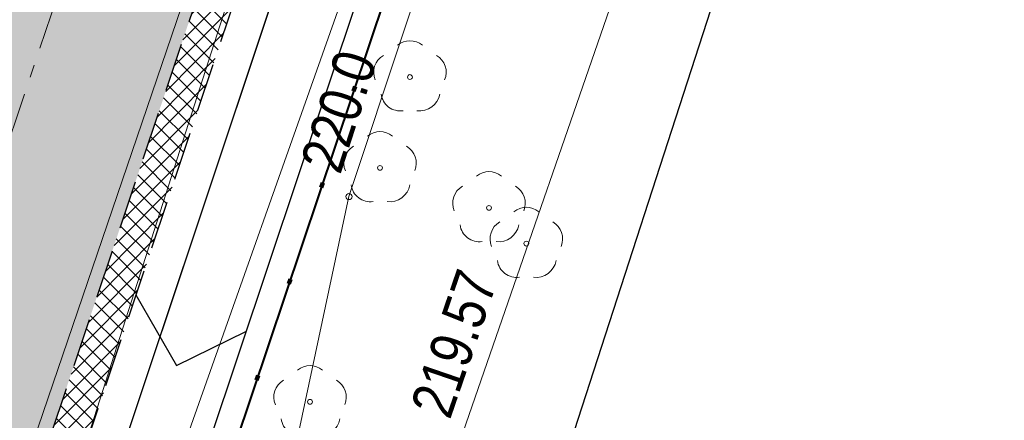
# Model space of a CAD drawing. Header units: metres. Extents: x 6599773 to 13199707, y 5688499 to 11377233.
# Tile 171 of 256: x 6599970 to 6599990, y 5688910 to 5688918. Entities that reach past the tile are written whole.
import ezdxf
from ezdxf.enums import TextEntityAlignment as Align

# ---------------------------------------------------------------- set-up
doc = ezdxf.new("R2010")
doc.units = ezdxf.units.M
doc.header["$MEASUREMENT"] = 0
for name, pattern in [('1', [0]), ('2_OTKJ', [2, 1.5, -0.5]), ('3_EGJE', [2.5, 1.5, -0.3700000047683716, 0.2600001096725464, -0.369999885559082]), ('9', [1, 0, -1]), ('BTO', [0]), ('BUG', [1.5, 1, -0.5]), ('GUK', [2, 1.5, -0.5]), ('UPT', [0]), ('UPW', [0])]:
    doc.linetypes.add(name, pattern=pattern)
doc.layers.get('0').update_dxf_attribs({"linetype": 'CONTINUOUS', "lineweight": 5})
for name, color, linetype, lineweight in [('_kolor chodnik', 50, '1', 0), ('_kolor zjazdy kostka', 7, '1', 0), ('_kolor ścieżka', 10, '1', 0), ('_krawedz jezdni i pobocza', 7, 'BUG', 30), ('_linie rozgran', 100, '9', 90), ('_os', 7, '3_EGJE', 13), ('_row', 150, 'CONTINUOUS', 30), ('AS__Nowe_granice', 140, 'CONTINUOUS', 30), ('Kontury', 90, 'GUK', 5), ('OTK_L_0', 7, '2_OTKJ', 5), ('OTK_L_5', 7, 'CONTINUOUS', 5), ('OTZ_T_0', 7, 'CONTINUOUS', 13), ('UTTOC_T_2', 30, 'CONTINUOUS', 9), ('UTTPOM_L_0', 30, 'UPT', 9), ('UWWOC_T_0', 5, 'CONTINUOUS', 9), ('UWWPM_L_0', 5, 'UPW', 9)]:
    doc.layers.add(name, color=color, linetype=linetype, lineweight=lineweight)
for name, color, linetype, lineweight, true_color in [('_kolor jezdnia', 7, '1', 0, 0x00dbdb), ('_kolor pobocze', 7, '1', 0, 0xff66ff), ('_podział mój', 7, 'BTO', 40, 0xdb70ff)]:
    doc.layers.add(name, color=color, linetype=linetype, lineweight=lineweight, true_color=true_color)
doc.styles.add('STYL_ARIAL', font='ARIALN.TTF', dxfattribs={"width": 0.75, "oblique": 0.1})
pattern_1 = [(45, (0, 0), (-0.1767766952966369, 0.1767766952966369), []), (135, (0, 0), (-0.1767766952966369, -0.1767766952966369), [])]

# ---------------------------------------------------------------- blocks, each defined once
blk = doc.blocks.new('922')
at = {"layer": 'OTZ_T_0', "color": 0}
blk.add_circle((0, 0), 0.05, dxfattribs=at)
for centre, radius, start, end in [((0, 0.35), 0.4, 50.114, 129.886), ((-0.35, 0.1), 0.4, 119.84816, 203.51949), ((0.35, 0.1), 0.4, 336.88451, 60.15184), ((-0.2, -0.3), 0.4, 187.477, 278.47884), ((0.2, -0.275), 0.425, 262.6459300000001, 349.62892)]:
    blk.add_arc(centre, radius, start, end, dxfattribs=at)
blk = doc.blocks.new('UGT')
at = {"linetype": 'Continuous'}
blk.add_circle((0, 0), 0.0625, dxfattribs=at)

msp = doc.modelspace()

# ---------------------------------------------------------------- hatches: boundary and pattern name
at = {"layer": '_kolor chodnik'}
h = msp.add_hatch(dxfattribs=at)
h.set_pattern_fill('ANSI37', color=256, scale=2)
h.set_pattern_definition(pattern_1)
h.paths.add_polyline_path([(6599849.938171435, 5688542.085872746), (6599852.232147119, 5688548.938742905), (6599853.573135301, 5688548.489851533), (6599853.827082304, 5688549.248475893), (6599851.793849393, 5688549.929093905), (6599849.895278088, 5688548.982823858), (6599847.823506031, 5688542.793750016)])
edge = h.paths.add_edge_path()
edge.add_line((6600018.106075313, 5689087.454911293), (6600022.42781917, 5689091.229234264))
edge.add_line((6600022.42781917, 5689091.229234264), (6600020.233254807, 5689093.742094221))
edge.add_line((6600020.233254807, 5689093.742094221), (6600017.159471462, 5689091.057656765))
edge.add_arc((6600023.275194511, 5689085.3851404), 8.341433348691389, 137.1531559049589, 148.8016577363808)
edge.add_line((6600016.140105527, 5689089.706021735), (6600018.106075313, 5689087.454911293))
h.paths.add_polyline_path([(6600038.501784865, 5689187.592294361), (6600037.906968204, 5689187.700586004), (6600037.63829624, 5689186.224843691), (6600038.240083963, 5689186.115282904)])
h.paths.add_polyline_path([(6600069.098302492, 5689360.276020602), (6600068.321239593, 5689360.413462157), (6600068.064048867, 5689358.936495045), (6600068.836639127, 5689358.799546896)])
h.paths.add_polyline_path([(6600082.393785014, 5689362.950258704), (6600082.941124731, 5689366.103121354), (6600081.481377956, 5689366.361351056), (6600080.923159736, 5689363.210828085)])
h.paths.add_polyline_path([(6600074.022236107, 5689388.065861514), (6600072.983907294, 5689388.249860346), (6600072.723374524, 5689386.77253894), (6600073.760538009, 5689386.588865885)])
h.paths.add_polyline_path([(6600105.613104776, 5689486.405659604), (6600106.749499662, 5689489.711933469), (6600105.298891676, 5689490.233346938), (6600104.143487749, 5689486.917306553)], flags=17)
h.paths.add_polyline_path([(6600132.519778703, 5689678.737346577), (6600131.761827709, 5689678.896110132), (6600131.444670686, 5689677.429261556), (6600132.212256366, 5689677.269208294)])
h.paths.add_polyline_path([(6600156.649397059, 5689798.7449027), (6600156.48800471, 5689797.958860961), (6600157.450195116, 5689797.757316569), (6600157.615023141, 5689798.542205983)])
h.paths.add_polyline_path([(6600189.055358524, 5689948.643107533), (6600187.902868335, 5689948.884512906), (6600187.600024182, 5689947.417400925), (6600188.748131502, 5689947.176379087)])
edge = h.paths.add_edge_path()
edge.add_line((6600204.459383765, 5690032.969035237), (6600204.153258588, 5690031.227801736))
edge.add_arc((6600202.328347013, 5690027.299936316), 4.331100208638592, 41.85300125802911, 65.08011549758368, ccw=False)
edge.add_arc((6600032.90393149, 5690051.979071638), 174.020003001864, 352.8070218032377, 353.495463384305)
edge.add_arc((6600202.372679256, 5690027.343587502), 5.999999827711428, 55.12102442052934, 69.64815978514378)
edge = h.paths.add_edge_path()
edge.add_line((6600205.046027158, 5690040.265402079), (6600204.972740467, 5690038.483452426))
edge.add_arc((6600203.986269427, 5690044.401803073), 5.999999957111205, 279.4630688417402, 294.9140560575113)
edge.add_line((6600206.513819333, 5690038.960158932), (6600206.607027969, 5690041.030672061))
edge.add_arc((6600203.986269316, 5690044.401803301), 4.270000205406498, 284.3702444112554, 307.86193139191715, ccw=False)
edge = h.paths.add_edge_path()
edge.add_arc((6600203.547470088, 5690044.558759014), 6.446878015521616, 324.4350091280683, 356.2013368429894, ccw=False)
edge.add_arc((6600203.986269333, 5690044.401803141), 6.00000007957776, 323.2169970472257, 357.4193489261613)
h.paths.add_polyline_path([(6600208.910055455, 5690121.713696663), (6600208.146285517, 5690121.748120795), (6600207.125602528, 5690121.794124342), (6600209.971605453, 5690121.665851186)])
edge = h.paths.add_edge_path()
edge.add_line((6600238.769818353, 5690481.648294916), (6600240.338176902, 5690490.873746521))
edge.add_line((6600240.338176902, 5690490.873746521), (6600241.251295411, 5690510.829461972))
edge.add_line((6600241.251295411, 5690510.829461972), (6600239.524022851, 5690510.928942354))
edge.add_line((6600239.524022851, 5690510.928942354), (6600238.633343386, 5690491.167757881))
edge.add_line((6600238.633343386, 5690491.167757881), (6600234.579716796, 5690467.661262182))
edge.add_line((6600234.579716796, 5690467.661262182), (6600234.449796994, 5690464.966873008))
edge.add_arc((6600242.443669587, 5690464.607462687), 8.00194818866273, 177.4256738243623, 268.2543056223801)
edge.add_line((6600242.199903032, 5690456.609228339), (6600242.216657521, 5690457.359274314))
edge.add_line((6600242.216657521, 5690457.359274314), (6600242.305257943, 5690458.836738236))
edge.add_arc((6600242.444504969, 5690464.607952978), 5.772894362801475, 177.0298084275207, 268.6178439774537, ccw=False)
edge.add_line((6600236.679365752, 5690464.907083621), (6600236.951876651, 5690470.95443634))
edge.add_line((6600236.951876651, 5690470.95443634), (6600238.150786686, 5690478.210832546))
edge.add_line((6600238.150786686, 5690478.210832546), (6600238.769818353, 5690481.648294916))
h.paths.add_polyline_path([(6600238.769818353, 5690481.648294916), (6600238.150786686, 5690478.210832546), (6600239.670056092, 5690477.930590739), (6600240.266710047, 5690481.376366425)], flags=17)
edge = h.paths.add_edge_path()
edge.add_line((6600223.366500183, 5690460.339976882), (6600223.276803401, 5690457.948865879))
edge.add_arc((6600221.105749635, 5690465.64864014), 7.999999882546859, 285.7465040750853, 299.8464885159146)
edge.add_line((6600225.08717264, 5690458.709744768), (6600225.240084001, 5690461.623695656))
edge.add_arc((6600221.105749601, 5690465.648640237), 5.769999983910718, 293.06724420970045, 315.7681070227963, ccw=False)
edge = h.paths.add_edge_path()
edge.add_arc((6600220.025145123, 5690444.676291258), 5.77000016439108, 37.996647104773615, 59.94382588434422, ccw=False)
edge.add_line((6600224.572175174, 5690448.22839199), (6600224.817793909, 5690451.081798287))
edge.add_arc((6600220.025145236, 5690444.676291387), 7.999999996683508, 53.19588653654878, 68.15166733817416)
edge.add_line((6600223.00235276, 5690452.101669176), (6600222.91504296, 5690449.670427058))
edge = h.paths.add_edge_path()
edge.add_arc((6600221.105749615, 5690465.648640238), 7.999999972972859, 328.0222308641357, 357.0132597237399)
edge.add_line((6600229.094882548, 5690465.23180147), (6600229.218816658, 5690467.593604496))
edge.add_line((6600229.218816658, 5690467.593604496), (6600228.218919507, 5690467.645774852))
edge.add_line((6600228.218919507, 5690467.645774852), (6600227.891778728, 5690461.411918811))
h.paths.add_polyline_path([(6600200.980142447, 5690012.236744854), (6600202.31727834, 5690011.956662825), (6600202.522293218, 5690012.935421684), (6600201.182321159, 5690013.216097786)])
h.paths.add_polyline_path([(6600196.457878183, 5689983.98337835), (6600195.202332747, 5689984.246370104), (6600194.899091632, 5689982.777335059), (6600196.150355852, 5689982.515240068)])
edge = h.paths.add_edge_path()
edge.add_line((6600112.305909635, 5689517.99101877), (6600112.691041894, 5689519.807934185))
edge.add_line((6600112.691041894, 5689519.807934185), (6600113.245521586, 5689522.423769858))
edge.add_line((6600113.245521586, 5689522.423769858), (6600111.553124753, 5689522.782507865))
edge.add_line((6600111.553124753, 5689522.782507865), (6600107.405864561, 5689503.217226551))
edge.add_line((6600107.405864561, 5689503.217226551), (6600099.494506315, 5689480.361667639))
edge.add_line((6600099.494506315, 5689480.361667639), (6600099.182814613, 5689478.891218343))
edge.add_arc((6600107.008997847, 5689477.232359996), 8.000059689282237, 168.0325629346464, 257.7529108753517)
edge.add_line((6600105.311960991, 5689469.414366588), (6600105.784990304, 5689471.593619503))
edge.add_arc((6600107.008927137, 5689477.232314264), 5.769999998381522, 168.0321375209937, 257.7533362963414, ccw=False)
edge.add_line((6600101.364343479, 5689478.42879883), (6600101.647245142, 5689479.76342708))
edge.add_line((6600101.647245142, 5689479.76342708), (6600104.143487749, 5689486.917306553))
edge.add_line((6600104.143487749, 5689486.917306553), (6600105.298891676, 5689490.233346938))
edge.add_line((6600105.298891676, 5689490.233346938), (6600108.240043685, 5689498.809726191))
edge.add_line((6600108.240043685, 5689498.809726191), (6600112.305909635, 5689517.99101877))
h.paths.add_polyline_path([(6600136.009573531, 5689645.499114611), (6600138.333647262, 5689645.012304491), (6600138.661671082, 5689646.578318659), (6600134.869459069, 5689647.372651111)])
at = {"layer": '_kolor jezdnia'}
h = msp.add_hatch(dxfattribs=at)
h.set_pattern_fill('ANSI37', color=256, scale=2.2)
h.set_pattern_definition([(311.9999999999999, (0, 0), (0.2043648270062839, 0.1840109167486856), []), (41.99999999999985, (0, 0), (-0.1840109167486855, 0.2043648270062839), [])])
edge = h.paths.add_edge_path()
edge.add_line((6599833.066047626, 5688539.933393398), (6599850.649511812, 5688527.983462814))
edge.add_arc((6599857.337592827, 5688536.653968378), 10.95025544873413, 169.5012687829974, 232.3548431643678, ccw=False)
edge.add_arc((6599858.085851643, 5688536.618142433), 11.69295282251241, 162.2507788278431, 169.9967502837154, ccw=False)
edge.add_line((6599846.949484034, 5688540.182754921), (6599847.823506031, 5688542.793750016))
edge.add_line((6599847.823506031, 5688542.793750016), (6599849.895278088, 5688548.982823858))
edge.add_line((6599849.895278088, 5688548.982823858), (6599852.434748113, 5688556.56906746))
edge.add_line((6599852.434748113, 5688556.56906746), (6599928.48625871, 5688783.760284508))
edge.add_line((6599928.48625871, 5688783.760284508), (6599931.025728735, 5688791.34652811))
edge.add_line((6599931.025728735, 5688791.34652811), (6599996.657773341, 5688987.411326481))
edge.add_line((6599996.657773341, 5688987.411326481), (6599999.197243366, 5688994.997570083))
edge.add_line((6599999.197243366, 5688994.997570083), (6600021.930100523, 5689062.908193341))
edge.add_line((6600021.930100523, 5689062.908193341), (6600017.620224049, 5689067.371531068))
edge.add_line((6600017.620224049, 5689067.371531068), (6600016.714558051, 5689064.654078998))
edge.add_line((6600016.714558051, 5689064.654078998), (6600012.423620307, 5689051.835617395))
edge.add_line((6600012.423620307, 5689051.835617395), (6600009.884150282, 5689044.249373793))
edge.add_line((6600009.884150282, 5689044.249373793), (6599977.53516164, 5688947.612159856))
edge.add_line((6599977.53516164, 5688947.612159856), (6599974.995691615, 5688940.025916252))
edge.add_line((6599974.995691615, 5688940.025916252), (6599942.096912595, 5688841.746295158))
edge.add_line((6599942.096912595, 5688841.746295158), (6599939.557442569, 5688834.160051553))
edge.add_line((6599939.557442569, 5688834.160051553), (6599882.679288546, 5688664.246042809))
edge.add_line((6599882.679288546, 5688664.246042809), (6599880.139818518, 5688656.659799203))
edge.add_line((6599880.139818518, 5688656.659799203), (6599852.464543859, 5688573.984527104))
edge.add_line((6599852.464543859, 5688573.984527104), (6599842.470137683, 5688544.127903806))
edge.add_arc((6599835.706422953, 5688546.652910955), 7.219660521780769, 248.54809133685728, 339.52856074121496, ccw=False)
h.paths.add_polyline_path([(6600044.653202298, 5689172.271628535), (6600046.276244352, 5689181.431901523), (6600047.759199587, 5689189.801539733), (6600051.0603021, 5689208.432603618), (6600052.368792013, 5689215.817578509), (6600054.808584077, 5689229.587499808), (6600056.11707399, 5689236.972474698), (6600057.346666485, 5689243.912161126), (6600058.655146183, 5689251.297078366), (6600058.831439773, 5689252.292060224), (6600060.098987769, 5689259.445963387), (6600060.139929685, 5689259.677035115), (6600061.407468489, 5689266.830886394), (6600072.329030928, 5689328.470998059), (6600073.637511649, 5689335.855921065), (6600077.337304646, 5689356.73715072), (6600078.820259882, 5689365.106788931), (6600081.142794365, 5689378.214921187), (6600082.53851694, 5689386.092227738), (6600095.187867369, 5689457.483787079), (6600091.082877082, 5689465.8405575), (6600089.043088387, 5689454.328211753), (6600087.870641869, 5689447.711051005), (6600087.560133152, 5689445.958573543), (6600086.562151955, 5689440.326076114), (6600082.433200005, 5689417.022719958), (6600080.95024477, 5689408.65308175), (6600077.202698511, 5689387.502337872), (6600075.719743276, 5689379.132699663), (6600073.469199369, 5689366.430874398), (6600071.986244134, 5689358.061236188), (6600069.986864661, 5689346.776955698), (6600068.591142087, 5689338.899649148), (6600065.559290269, 5689321.78820693), (6600064.163567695, 5689313.91090038), (6600059.719426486, 5689288.828650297), (6600058.323703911, 5689280.951343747), (6600057.563846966, 5689276.662793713), (6600056.168124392, 5689268.785487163), (6600054.804920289, 5689261.091711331), (6600053.409197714, 5689253.214404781), (6600053.264817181, 5689252.399536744), (6600051.869094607, 5689244.522230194), (6600051.183555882, 5689240.653124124), (6600049.787833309, 5689232.775817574), (6600046.593849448, 5689214.749319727), (6600045.198126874, 5689206.872013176), (6600044.41754409, 5689202.466488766), (6600042.934588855, 5689194.096850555), (6600036.429952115, 5689157.38538759), (6600034.94699688, 5689149.01574938), (6600030.579776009, 5689124.367629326), (6600027.529365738, 5689107.151445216), (6600024.895072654, 5689094.014582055), (6600030.583685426, 5689094.264316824), (6600032.945013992, 5689106.191885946), (6600043.170247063, 5689163.901990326)])
edge = h.paths.add_edge_path()
edge.add_line((6600111.106812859, 5689535.144351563), (6600111.256844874, 5689535.85214863))
edge.add_line((6600111.256844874, 5689535.85214863), (6600112.915748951, 5689543.678261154))
edge.add_line((6600112.915748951, 5689543.678261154), (6600117.304772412, 5689564.384094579))
edge.add_line((6600117.304772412, 5689564.384094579), (6600119.067357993, 5689572.699339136))
edge.add_line((6600119.067357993, 5689572.699339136), (6600120.087667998, 5689577.512794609))
edge.add_line((6600120.087667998, 5689577.512794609), (6600121.64289057, 5689584.849775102))
edge.add_line((6600121.64289057, 5689584.849775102), (6600128.436769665, 5689616.900852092))
edge.add_line((6600128.436769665, 5689616.900852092), (6600129.991992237, 5689624.237832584))
edge.add_line((6600129.991992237, 5689624.237832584), (6600132.660554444, 5689636.827148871))
edge.add_line((6600132.660554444, 5689636.827148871), (6600133.208838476, 5689639.444704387))
edge.add_line((6600133.208838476, 5689639.444704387), (6600134.848957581, 5689647.274775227))
edge.add_line((6600134.848957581, 5689647.274775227), (6600138.97649476, 5689666.979995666))
edge.add_line((6600138.97649476, 5689666.979995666), (6600140.51410642, 5689674.320687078))
edge.add_line((6600140.51410642, 5689674.320687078), (6600145.209128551, 5689696.735129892))
edge.add_line((6600145.209128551, 5689696.735129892), (6600146.746740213, 5689704.075821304))
edge.add_line((6600146.746740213, 5689704.075821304), (6600151.462308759, 5689726.588354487))
edge.add_line((6600151.462308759, 5689726.588354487), (6600152.999920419, 5689733.929045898))
edge.add_line((6600152.999920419, 5689733.929045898), (6600155.244070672, 5689744.642813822))
edge.add_line((6600155.244070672, 5689744.642813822), (6600156.781682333, 5689751.983505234))
edge.add_line((6600156.781682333, 5689751.983505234), (6600161.635515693, 5689775.156126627))
edge.add_line((6600161.635515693, 5689775.156126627), (6600163.378142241, 5689783.475576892))
edge.add_line((6600163.378142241, 5689783.475576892), (6600163.850769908, 5689785.731942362))
edge.add_line((6600163.850769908, 5689785.731942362), (6600167.028500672, 5689800.90270461))
edge.add_line((6600167.028500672, 5689800.90270461), (6600179.490888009, 5689860.399222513))
edge.add_line((6600179.490888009, 5689860.399222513), (6600181.233514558, 5689868.718672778))
edge.add_line((6600181.233514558, 5689868.718672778), (6600181.84713393, 5689871.648144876))
edge.add_line((6600181.84713393, 5689871.648144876), (6600183.38474559, 5689878.988836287))
edge.add_line((6600183.38474559, 5689878.988836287), (6600184.935818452, 5689886.393792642))
edge.add_line((6600184.935818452, 5689886.393792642), (6600186.575937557, 5689894.223863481))
edge.add_line((6600186.575937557, 5689894.223863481), (6600194.051338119, 5689929.912074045))
edge.add_line((6600194.051338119, 5689929.912074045), (6600195.691457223, 5689937.742144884))
edge.add_line((6600195.691457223, 5689937.742144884), (6600202.915799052, 5689972.231779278))
edge.add_line((6600202.915799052, 5689972.231779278), (6600204.555918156, 5689980.061850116))
edge.add_line((6600204.555918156, 5689980.061850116), (6600206.062781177, 5689987.255744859))
edge.add_line((6600206.062781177, 5689987.255744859), (6600207.702900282, 5689995.085815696))
edge.add_line((6600207.702900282, 5689995.085815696), (6600210.232559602, 5690007.162628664))
edge.add_line((6600210.232559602, 5690007.162628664), (6600211.694938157, 5690014.144150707))
edge.add_arc((6600028.177652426, 5690052.584442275), 187.5000004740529, 348.1696294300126, 357.4195276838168)
edge.add_line((6600215.487522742, 5690044.142720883), (6600208.310270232, 5690026.480446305))
edge.add_arc((6600032.903933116, 5690051.97907145), 177.2500013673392, 348.1696294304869, 351.7289130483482, ccw=False)
edge.add_line((6600206.38894146, 5690015.640182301), (6600205.966941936, 5690013.625519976))
edge.add_line((6600205.966941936, 5690013.625519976), (6600204.326822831, 5690005.795449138))
edge.add_line((6600204.326822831, 5690005.795449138), (6600197.076961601, 5689971.183982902))
edge.add_line((6600197.076961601, 5689971.183982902), (6600195.334335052, 5689962.864532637))
edge.add_line((6600195.334335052, 5689962.864532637), (6600193.44722506, 5689953.855305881))
edge.add_line((6600193.44722506, 5689953.855305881), (6600191.909227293, 5689946.512771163))
edge.add_line((6600191.909227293, 5689946.512771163), (6600185.49684423, 5689915.899498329))
edge.add_line((6600185.49684423, 5689915.899498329), (6600183.856521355, 5689908.068454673))
edge.add_line((6600183.856521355, 5689908.068454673), (6600182.066605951, 5689899.523243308))
edge.add_line((6600182.066605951, 5689899.523243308), (6600180.32407057, 5689891.204228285))
edge.add_line((6600180.32407057, 5689891.204228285), (6600174.320344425, 5689862.541919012))
edge.add_line((6600174.320344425, 5689862.541919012), (6600172.577809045, 5689854.222903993))
edge.add_line((6600172.577809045, 5689854.222903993), (6600163.663810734, 5689811.666703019))
edge.add_line((6600163.663810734, 5689811.666703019), (6600162.023782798, 5689803.837067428))
edge.add_line((6600162.023782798, 5689803.837067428), (6600160.924220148, 5689798.587659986))
edge.add_line((6600160.924220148, 5689798.587659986), (6600159.279208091, 5689790.734229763))
edge.add_line((6600159.279208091, 5689790.734229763), (6600157.107250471, 5689780.365115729))
edge.add_line((6600157.107250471, 5689780.365115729), (6600155.462238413, 5689772.511685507))
edge.add_line((6600155.462238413, 5689772.511685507), (6600153.380318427, 5689762.572418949))
edge.add_line((6600153.380318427, 5689762.572418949), (6600151.735124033, 5689754.718118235))
edge.add_line((6600151.735124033, 5689754.718118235), (6600148.586504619, 5689739.686336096))
edge.add_line((6600148.586504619, 5689739.686336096), (6600146.885007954, 5689731.563243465))
edge.add_line((6600146.885007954, 5689731.563243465), (6600141.75088822, 5689707.052510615))
edge.add_line((6600141.75088822, 5689707.052510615), (6600140.110896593, 5689699.223048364))
edge.add_line((6600140.110896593, 5689699.223048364), (6600133.483561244, 5689667.583574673))
edge.add_line((6600133.483561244, 5689667.583574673), (6600131.860394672, 5689659.834436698))
edge.add_line((6600131.860394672, 5689659.834436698), (6600131.740984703, 5689659.26436315))
edge.add_line((6600131.740984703, 5689659.26436315), (6600130.117814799, 5689651.515209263))
edge.add_line((6600130.117814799, 5689651.515209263), (6600127.278733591, 5689637.961189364))
edge.add_line((6600127.278733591, 5689637.961189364), (6600126.924568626, 5689636.290366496))
edge.add_line((6600126.924568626, 5689636.290366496), (6600125.166244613, 5689627.995226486))
edge.add_line((6600125.166244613, 5689627.995226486), (6600118.009503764, 5689594.232298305))
edge.add_line((6600118.009503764, 5689594.232298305), (6600116.251179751, 5689585.937158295))
edge.add_line((6600116.251179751, 5689585.937158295), (6600113.665314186, 5689573.737975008))
edge.add_line((6600113.665314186, 5689573.737975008), (6600111.898534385, 5689565.402943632))
edge.add_line((6600111.898534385, 5689565.402943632), (6600104.889982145, 5689532.33911599))
edge.add_line((6600104.889982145, 5689532.33911599), (6600103.226635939, 5689524.492047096))
edge.add_line((6600103.226635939, 5689524.492047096), (6600096.623876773, 5689493.342605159))
edge.add_line((6600096.623876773, 5689493.342605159), (6600094.968986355, 5689485.53542763))
edge.add_line((6600094.968986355, 5689485.53542763), (6600094.300101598, 5689482.379870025))
edge.add_line((6600094.300101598, 5689482.379870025), (6600099.182814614, 5689478.891218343))
edge.add_line((6600099.182814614, 5689478.891218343), (6600099.494506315, 5689480.361667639))
edge.add_line((6600099.494506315, 5689480.361667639), (6600111.106812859, 5689535.144351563))
edge = h.paths.add_edge_path()
edge.add_arc((6600239.213891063, 5690851.4003676), 10.0000000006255, -2.8342403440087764, 76.13703556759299, ccw=False)
edge.add_line((6600249.201658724, 5690850.905901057), (6600249.082723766, 5690848.503524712))
edge.add_line((6600249.082723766, 5690848.503524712), (6600247.016487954, 5690806.767468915))
edge.add_line((6600247.016487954, 5690806.767468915), (6600246.092398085, 5690789.152178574))
edge.add_line((6600246.092398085, 5690789.152178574), (6600233.768116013, 5690572.015170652))
edge.add_line((6600233.768116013, 5690572.015170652), (6600228.959056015, 5690465.29620206))
edge.add_line((6600228.959056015, 5690465.29620206), (6600234.588724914, 5690465.017134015))
edge.add_line((6600234.588724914, 5690465.017134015), (6600239.26254019, 5690571.767576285))
edge.add_line((6600239.26254019, 5690571.767576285), (6600252.505038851, 5690806.400146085))
edge.add_line((6600252.505038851, 5690806.400146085), (6600254.569211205, 5690848.094521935))
edge.add_arc((6600262.559425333, 5690847.6989487), 7.999999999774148, 76.13703557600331, 177.1657596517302, ccw=False)
edge.add_line((6600264.476229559, 5690855.465921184), (6600241.609896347, 5690861.109083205))
edge = h.paths.add_edge_path()
edge.add_line((6600250.031475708, 5690451.625307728), (6600250.231741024, 5690455.772579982))
edge.add_line((6600250.231741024, 5690455.772579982), (6600246.257763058, 5690456.417303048))
edge.add_line((6600246.257763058, 5690456.417303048), (6600242.171761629, 5690456.61060902))
edge.add_arc((6600242.563100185, 5690464.586983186), 7.985968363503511, 176.9123644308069, 267.1911945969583, ccw=False)
edge.add_line((6600234.588724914, 5690465.017134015), (6600228.959056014, 5690465.29620206))
edge.add_arc((6600220.965133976, 5690465.657286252), 8.002072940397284, 267.8289300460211, 357.413716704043, ccw=False)
edge.add_line((6600220.661989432, 5690457.660957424), (6600212.406915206, 5690458.119572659))
edge.add_line((6600212.406915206, 5690458.119572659), (6600208.431872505, 5690457.817501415))
edge.add_line((6600208.431872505, 5690457.817501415), (6600208.233912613, 5690454.548331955))
edge.add_line((6600208.233912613, 5690454.548331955), (6600212.129565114, 5690453.127270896))
edge.add_line((6600212.129565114, 5690453.127270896), (6600218.640548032, 5690452.76554962))
edge.add_line((6600218.640548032, 5690452.76554962), (6600216.486747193, 5690452.885205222))
edge.add_line((6600216.486747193, 5690452.885205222), (6600220.46890539, 5690452.663974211))
edge.add_arc((6600220.025145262, 5690444.676291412), 7.999999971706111, -0.3386579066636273, 86.8201700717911, ccw=False)
edge.add_line((6600228.025005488, 5690444.629006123), (6600227.803602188, 5690439.649256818))
edge.add_line((6600227.803602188, 5690439.649256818), (6600226.885525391, 5690435.936828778))
edge.add_line((6600226.885525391, 5690435.936828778), (6600225.534849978, 5690405.967249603))
edge.add_line((6600225.534849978, 5690405.967249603), (6600226.115199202, 5690402.187514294))
edge.add_line((6600226.115199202, 5690402.187514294), (6600213.445139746, 5690121.008786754))
edge.add_line((6600213.445139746, 5690121.008786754), (6600213.352800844, 5690118.960058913))
edge.add_line((6600213.352800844, 5690118.960058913), (6600209.980184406, 5690044.131649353))
edge.add_arc((6600203.986269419, 5690044.401803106), 5.999999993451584, 257.4162346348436, 357.41934921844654, ccw=False)
edge.add_line((6600202.679069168, 5690038.545931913), (6600201.589735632, 5690033.666039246))
edge.add_line((6600201.589735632, 5690033.666039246), (6600203.67987942, 5690033.199458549))
edge.add_arc((6600202.372679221, 5690027.343587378), 5.999999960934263, -8.27108729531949, 77.41623506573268, ccw=False)
edge.add_line((6600208.310270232, 5690026.480446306), (6600215.487522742, 5690044.142720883))
edge.add_line((6600215.487522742, 5690044.142720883), (6600216.199687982, 5690059.944661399))
edge.add_line((6600216.199687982, 5690059.944661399), (6600216.537356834, 5690067.437056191))
edge.add_line((6600216.537356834, 5690067.437056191), (6600223.893528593, 5690230.66011469))
edge.add_line((6600223.893528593, 5690230.66011469), (6600224.231197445, 5690238.152509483))
edge.add_line((6600224.231197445, 5690238.152509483), (6600233.507835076, 5690443.987992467))
edge.add_arc((6600241.499722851, 5690443.627812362), 7.999999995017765, 87.29208981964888, 177.4195277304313, ccw=False)
edge.add_line((6600241.877677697, 5690451.618879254), (6600246.021541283, 5690451.422886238))
edge.add_line((6600246.021541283, 5690451.422886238), (6600246.427694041, 5690451.443388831))
edge.add_line((6600246.427694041, 5690451.443388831), (6600246.793970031, 5690451.461878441))
edge.add_line((6600246.793970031, 5690451.461878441), (6600250.031475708, 5690451.625307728))
edge = h.paths.add_edge_path()
edge.add_line((6600007.33756506, 5689086.20374581), (6600006.980466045, 5689080.740822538))
edge.add_line((6600006.980466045, 5689080.740822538), (6600007.229745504, 5689080.720859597))
edge.add_line((6600007.229745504, 5689080.720859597), (6600008.093335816, 5689080.601653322))
edge.add_line((6600008.093335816, 5689080.601653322), (6600008.702681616, 5689080.53831051))
edge.add_arc((6600008.140193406, 5689070.554142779), 9.999999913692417, -18.557800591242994, 86.77547804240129, ccw=False)
edge.add_line((6600017.620224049, 5689067.371531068), (6600021.930100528, 5689062.908193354))
edge.add_arc((6599734.83819726, 5689159.011261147), 302.7499967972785, 341.4922000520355, 343.8640860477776)
edge.add_arc((6600034.895369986, 5689072.315877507), 9.581213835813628, 98.63328270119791, 164.5273290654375, ccw=False)
edge.add_line((6600033.457137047, 5689081.788529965), (6600033.832640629, 5689081.798737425))
edge.add_line((6600033.832640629, 5689081.798737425), (6600034.422462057, 5689082.05700874))
edge.add_line((6600034.422462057, 5689082.05700874), (6600036.833623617, 5689082.139040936))
edge.add_line((6600036.833623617, 5689082.139040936), (6600036.730225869, 5689087.148851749))
edge.add_line((6600036.730225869, 5689087.148851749), (6600036.579860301, 5689087.134303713))
edge.add_arc((6600036.479565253, 5689093.136286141), 6.002820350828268, 169.1687651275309, 270.9573417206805, ccw=False)
edge.add_line((6600030.583685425, 5689094.264316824), (6600024.895072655, 5689094.014582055))
edge.add_arc((6600015.200558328, 5689096.162123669), 9.929528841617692, 271.0943432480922, 347.5094668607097, ccw=False)
edge.add_arc((6600014.909438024, 5689089.646776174), 3.446070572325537, 264.4236009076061, 278.0194998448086, ccw=False)
edge.add_line((6600014.574573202, 5689086.217014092), (6600014.299554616, 5689086.232508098))
edge.add_line((6600014.299554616, 5689086.232508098), (6600010.474232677, 5689086.448019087))
edge.add_line((6600010.474232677, 5689086.448019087), (6600007.33756506, 5689086.20374581))
edge = h.paths.add_edge_path()
edge.add_line((6600105.490725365, 5689463.953528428), (6600106.927559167, 5689464.047234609))
edge.add_line((6600106.927559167, 5689464.047234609), (6600107.835, 5689468.66))
edge.add_line((6600107.835, 5689468.66), (6600105.311960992, 5689469.414366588))
edge.add_arc((6600107.008997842, 5689477.232359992), 8.000059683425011, 168.0325628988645, 257.7529109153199, ccw=False)
edge.add_line((6600099.182814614, 5689478.891218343), (6600094.300101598, 5689482.379870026))
edge.add_arc((6600586.245114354, 5689378.10423892), 502.8750369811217, 168.032376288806, 169.9522165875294)
edge.add_line((6600091.082877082, 5689465.8405575), (6600095.187867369, 5689457.483787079))
edge.add_arc((6600103.06517392, 5689456.088064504), 8.000000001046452, 77.7533362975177, 169.9524553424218, ccw=False)
edge.add_line((6600104.762140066, 5689463.906012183), (6600105.490725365, 5689463.953528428))
at = {"layer": '_kolor pobocze'}
h = msp.add_hatch(dxfattribs=at)
h.set_pattern_fill('ANSI37', color=256, scale=2)
h.set_pattern_definition(pattern_1)
edge = h.paths.add_edge_path()
edge.add_line((6600035.926965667, 5689101.56944285), (6600036.046865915, 5689102.311543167))
edge.add_arc((6600058.171848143, 5689233.778275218), 133.3154772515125, 259.4578941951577, 260.4470163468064, ccw=False)
edge.add_line((6600033.780707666, 5689102.713067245), (6600032.142559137, 5689101.847662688))
edge.add_arc((6599734.838175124, 5689159.011266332), 302.7500195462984, 347.6801154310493, 349.11639019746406, ccw=False)
edge.add_arc((6600036.478170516, 5689093.133441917), 6.000000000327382, 167.68011541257, 271.5571101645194)
edge.add_line((6600036.64121064, 5689087.1356575), (6600036.730491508, 5689087.137804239))
edge.add_line((6600036.730491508, 5689087.137804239), (6600036.71246321, 5689087.887583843))
edge.add_line((6600036.71246321, 5689087.887583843), (6600036.559840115, 5689087.884077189))
edge.add_arc((6600036.482532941, 5689093.14290691), 5.259397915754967, 170.6455005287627, 270.84221319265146, ccw=False)
edge.add_arc((6600545.796425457, 5688991.216220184), 524.6691769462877, 167.9170060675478, 168.7028219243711, ccw=False)
edge.add_line((6600032.751078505, 5689101.044345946), (6600034.011432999, 5689101.917298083))
edge.add_line((6600034.011432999, 5689101.917298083), (6600035.926965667, 5689101.56944285))
edge = h.paths.add_edge_path()
edge.add_line((6600002.828843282, 5688994.032881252), (6600003.066918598, 5688994.744091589))
edge.add_line((6600003.066918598, 5688994.744091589), (6600001.227880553, 5688995.359703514))
edge.add_line((6600001.227880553, 5688995.359703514), (6600000.55876659, 5688996.702196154))
edge.add_line((6600000.55876659, 5688996.702196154), (6600022.641310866, 5689062.67011804))
edge.add_arc((6599734.83819395, 5689159.011262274), 303.5000002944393, 341.4922000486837, 343.8640860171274)
edge.add_arc((6600035.267451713, 5689072.092773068), 9.250000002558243, 91.55711016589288, 163.8640860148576, ccw=False)
edge.add_line((6600035.016098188, 5689081.339357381), (6600036.868703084, 5689081.389717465))
edge.add_line((6600036.868703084, 5689081.389717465), (6600036.850674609, 5689082.139504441))
edge.add_line((6600036.850674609, 5689082.139504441), (6600034.995718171, 5689082.089080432))
edge.add_arc((6600035.267451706, 5689072.092773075), 9.999999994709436, 91.55711014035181, 163.8640860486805)
edge.add_arc((6599734.838192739, 5689159.011262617), 302.7500015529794, 341.4922000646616, 343.8640860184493, ccw=False)
edge.add_line((6600021.930100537, 5689062.908193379), (6599999.748942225, 5688996.6456785))
edge.add_line((6599999.748942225, 5688996.6456785), (6600000.695212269, 5688994.747107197))
edge.add_line((6600000.695212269, 5688994.747107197), (6600002.828843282, 5688994.032881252))
h.paths.add_polyline_path([(6599971.7492186, 5688907.297112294), (6599971.084233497, 5688908.631320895), (6599997.822068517, 5688988.526766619), (6599999.164561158, 5688989.195880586), (6600001.003599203, 5688988.580268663), (6600001.241674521, 5688989.291479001), (6599999.108043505, 5688990.005704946), (6599997.2094722, 5688989.059434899), (6599970.270280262, 5688908.583087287), (6599971.216550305, 5688906.684515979), (6599973.350181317, 5688905.970290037), (6599973.588256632, 5688906.681500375)])
h.paths.add_polyline_path([(6599932.504667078, 5688790.060553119), (6599931.835553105, 5688791.403045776), (6599968.343406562, 5688900.4641754), (6599969.685899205, 5688901.133289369), (6599971.524937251, 5688900.517677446), (6599971.763012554, 5688901.228887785), (6599969.629381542, 5688901.94311373), (6599967.730810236, 5688900.996843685), (6599931.025728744, 5688791.34652811), (6599931.971998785, 5688789.447956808), (6599933.988392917, 5688788.772975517), (6599934.226774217, 5688789.484136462)])
at = {"layer": '_kolor zjazdy kostka'}
h = msp.add_hatch(dxfattribs=at)
h.set_pattern_fill('ANSI37', color=256, scale=2)
h.set_pattern_definition(pattern_1)
h.paths.add_polyline_path([(6600244.137440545, 5690813.934732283), (6600242.369522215, 5690814.022127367), (6600242.097568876, 5690808.528921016), (6600243.865482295, 5690808.44142671)])
h.paths.add_polyline_path([(6600247.012128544, 5690806.679412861), (6600247.44273645, 5690815.377295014), (6600247.393289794, 5690814.378518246), (6600247.113277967, 5690808.722537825)])
h.paths.add_polyline_path([(6600242.297085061, 5690788.088808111), (6600240.958726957, 5690788.155683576), (6600240.648818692, 5690782.664569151), (6600241.987258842, 5690782.599147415)])
h.paths.add_polyline_path([(6600245.558275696, 5690780.919298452), (6600246.037231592, 5690789.405686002), (6600244.985820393, 5690788.453468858), (6600244.612601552, 5690781.981345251)])
h.paths.add_polyline_path([(6600241.348405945, 5690723.711515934), (6600242.272017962, 5690722.691689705), (6600242.749709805, 5690731.155680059), (6600241.698138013, 5690730.203317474), (6600241.472690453, 5690726.27550499)])
h.paths.add_polyline_path([(6600225.772794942, 5690394.589141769), (6600224.731429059, 5690393.637598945), (6600224.461246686, 5690387.644646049), (6600225.412923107, 5690386.603142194)])
h.paths.add_polyline_path([(6600223.012390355, 5690333.280720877), (6600223.372595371, 5690341.272607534), (6600222.32835346, 5690340.318436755), (6600222.058239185, 5690334.324941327)])
h.paths.add_polyline_path([(6600215.496388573, 5690166.390602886), (6600215.856593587, 5690174.382489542), (6600214.812834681, 5690173.428760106), (6600214.542018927, 5690167.435062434)])
h.paths.add_polyline_path([(6600212.446537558, 5690121.053392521), (6600213.399499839, 5690120.010473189), (6600213.788744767, 5690128.503024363), (6600212.745135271, 5690127.54943145)])
h.paths.add_polyline_path([(6600209.977420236, 5690121.665589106), (6600210.225142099, 5690127.162117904), (6600207.346107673, 5690127.291879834), (6600207.119593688, 5690121.794395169)])
h.paths.add_polyline_path([(6600207.950178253, 5690070.725854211), (6600204.880846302, 5690070.828947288), (6600204.643784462, 5690065.333808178), (6600207.702521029, 5690065.204598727)])
h.paths.add_polyline_path([(6600200.981479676, 5690012.236464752), (6600199.969248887, 5690007.339980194), (6600201.282587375, 5690007.064882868), (6600202.31726072, 5690011.956666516)])
h.paths.add_polyline_path([(6600193.613960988, 5689970.406358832), (6600192.398010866, 5689970.660657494), (6600191.286205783, 5689965.274578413), (6600192.486379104, 5689965.023185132)])
h.paths.add_polyline_path([(6600189.061271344, 5689948.671423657), (6600189.984133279, 5689953.050774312), (6600188.818902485, 5689953.32186217), (6600187.908781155, 5689948.91282903)])
h.paths.add_polyline_path([(6600180.976201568, 5689915.317449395), (6600179.952861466, 5689910.421322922), (6600181.008474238, 5689910.200199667), (6600182.033843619, 5689915.09540201)])
h.paths.add_polyline_path([(6600176.508279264, 5689893.538690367), (6600177.476023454, 5689893.335973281), (6600178.603605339, 5689898.719146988), (6600177.636002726, 5689898.922290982)])
h.paths.add_polyline_path([(6600179.28182965, 5689859.401159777), (6600180.522246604, 5689860.211927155), (6600181.057490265, 5689860.561775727), (6600183.598022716, 5689860.029600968), (6600184.726606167, 5689865.412570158), (6600182.186324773, 5689865.943033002), (6600181.604764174, 5689866.832779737), (6600181.024456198, 5689867.720610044)])
h.paths.add_polyline_path([(6600160.20081012, 5689810.862606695), (6600159.232772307, 5689811.065842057), (6600158.207991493, 5689806.171529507), (6600159.17573568, 5689805.968812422)])
h.paths.add_polyline_path([(6600156.493917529, 5689797.987177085), (6600155.463416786, 5689793.068691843), (6600156.431160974, 5689792.865974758), (6600157.461419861, 5689797.784520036)])
edge = h.paths.add_edge_path()
edge.add_arc((6600173.111981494, 5689800.679690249), 5.999999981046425, 204.6731153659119, 239.5411154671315, ccw=False)
edge.add_arc((6600173.162096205, 5689800.685330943), 6.047914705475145, 168.3203586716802, 204.5234866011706, ccw=False)
edge.add_line((6600167.239404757, 5689801.909666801), (6600163.65166784, 5689784.781499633))
edge.add_arc((6600169.524220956, 5689783.551410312), 5.999999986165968, 139.2146049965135, 168.1696294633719, ccw=False)
edge.add_arc((6600169.524220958, 5689783.551410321), 5.999999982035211, 96.80962310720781, 139.2146050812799, ccw=False)
edge.add_line((6600168.81279652, 5689789.509083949), (6600170.070461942, 5689795.507731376))
h.paths.add_polyline_path([(6600163.526364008, 5689776.866746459), (6600166.051243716, 5689776.337874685), (6600167.179826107, 5689781.720838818), (6600164.653945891, 5689782.24992016), (6600163.941148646, 5689783.340449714), (6600163.493329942, 5689784.025580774), (6600161.750703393, 5689775.706130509), (6600162.438017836, 5689776.155376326)])
h.paths.add_polyline_path([(6600152.614191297, 5689774.643430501), (6600153.639138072, 5689779.536616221), (6600152.646757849, 5689779.74492896), (6600151.646447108, 5689774.846147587)])
h.paths.add_polyline_path([(6600150.121074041, 5689767.466820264), (6600148.177624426, 5689758.167954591), (6600149.115997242, 5689757.971390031), (6600151.066362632, 5689767.268392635)])
h.paths.add_polyline_path([(6600142.970741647, 5689739.332500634), (6600141.888449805, 5689734.142420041), (6600144.036614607, 5689733.695518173), (6600145.123068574, 5689738.882330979)])
h.paths.add_polyline_path([(6600136.256357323, 5689701.052153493), (6600137.154085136, 5689700.864096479), (6600138.287960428, 5689706.274871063), (6600137.38649247, 5689706.464182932)])
h.paths.add_polyline_path([(6600130.081494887, 5689667.099389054), (6600129.212847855, 5689667.281639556), (6600128.083282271, 5689661.898895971), (6600128.953953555, 5689661.716447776)])
h.paths.add_polyline_path([(6600128.397394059, 5689659.030340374), (6600127.554144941, 5689659.207226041), (6600126.493408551, 5689653.810049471), (6600127.269860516, 5689653.647397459)])
h.paths.add_polyline_path([(6600134.990411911, 5689640.633636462), (6600137.30714639, 5689640.148363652), (6600138.339560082, 5689645.040620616), (6600136.015486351, 5689645.500958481), (6600135.435178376, 5689646.388788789), (6600134.8548704, 5689647.276619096), (6600133.214751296, 5689639.446548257), (6600134.102581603, 5689640.026856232)])
h.paths.add_polyline_path([(6600122.164164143, 5689634.294831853), (6600121.024067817, 5689628.914244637), (6600122.015114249, 5689628.705875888), (6600123.155614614, 5689634.086346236)])
h.paths.add_polyline_path([(6600114.542075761, 5689593.450769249), (6600113.493359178, 5689593.398339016), (6600112.364315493, 5689588.045694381), (6600113.29076438, 5689587.547532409)])
h.paths.add_polyline_path([(6600110.194543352, 5689572.941097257), (6600109.207819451, 5689573.148880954), (6600108.06771793, 5689567.768269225), (6600109.050143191, 5689567.53521504)])
h.paths.add_polyline_path([(6600119.083213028, 5689565.540446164), (6600119.089125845, 5689565.542290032), (6600121.462438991, 5689565.065690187), (6600122.598093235, 5689570.447168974), (6600120.229622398, 5689570.949214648), (6600119.651446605, 5689571.8119627), (6600119.073270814, 5689572.72765526), (6600117.310757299, 5689564.412754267)])
h.paths.add_polyline_path([(6600101.698666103, 5689532.937884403), (6600100.730666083, 5689533.141679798), (6600099.694214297, 5689528.250234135), (6600100.669121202, 5689528.045267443)])
h.paths.add_polyline_path([(6600094.06402112, 5689496.827028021), (6600093.080194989, 5689497.033910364), (6600092.036590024, 5689492.143967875), (6600093.038865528, 5689491.933250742)])
h.paths.add_polyline_path([(6600083.709836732, 5689453.749808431), (6600082.738586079, 5689448.336231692), (6600084.647281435, 5689448.027407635), (6600085.606840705, 5689453.416583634)])
h.paths.add_polyline_path([(6600084.434394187, 5689446.825895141), (6600083.731191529, 5689446.921126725), (6600082.928047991, 5689442.491821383), (6600083.649300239, 5689442.394910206)])
h.paths.add_polyline_path([(6600078.04194071, 5689410.721110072), (6600078.996952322, 5689416.137564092), (6600078.0548333, 5689416.304853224), (6600077.111232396, 5689410.886043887)])
h.paths.add_polyline_path([(6600072.911565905, 5689386.768652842), (6600071.96046622, 5689381.312635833), (6600072.800073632, 5689381.163221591), (6600073.76645083, 5689386.590709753)])
h.paths.add_polyline_path([(6600082.887400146, 5689379.432062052), (6600085.278102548, 5689379.034943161), (6600086.160383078, 5689383.956496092), (6600083.759726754, 5689384.355378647), (6600083.152078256, 5689385.224725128), (6600082.544429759, 5689386.094071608), (6600081.148707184, 5689378.216765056), (6600082.018053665, 5689378.824413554)])
h.paths.add_polyline_path([(6600080.731401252, 5689363.247695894), (6600080.041469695, 5689363.369939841), (6600079.433821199, 5689364.239286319), (6600078.8261727, 5689365.108632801), (6600077.343217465, 5689356.73899459), (6600078.212563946, 5689357.346643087), (6600079.081910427, 5689357.954291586), (6600081.429189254, 5689357.564866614), (6600082.388748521, 5689362.980514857)])
h.paths.add_polyline_path([(6600069.104215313, 5689360.304336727), (6600070.063917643, 5689365.720487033), (6600069.2708267, 5689365.861009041), (6600068.327152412, 5689360.441778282)])
h.paths.add_polyline_path([(6600066.55061698, 5689345.891799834), (6600065.546169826, 5689346.069805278), (6600064.677796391, 5689341.145792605), (6600065.678290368, 5689340.968483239)])
h.paths.add_polyline_path([(6600061.138656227, 5689321.077501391), (6600060.270282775, 5689316.15348863), (6600061.250715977, 5689315.979734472), (6600062.127590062, 5689320.902245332)])
h.paths.add_polyline_path([(6600055.325252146, 5689288.11325564), (6600054.456878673, 5689283.189242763), (6600055.410852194, 5689283.020177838), (6600056.28317863, 5689287.917022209)])
h.paths.add_polyline_path([(6600048.045675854, 5689182.819289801), (6600050.371939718, 5689182.407116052), (6600051.314445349, 5689187.67761207), (6600048.980409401, 5689188.064690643), (6600048.372760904, 5689188.934037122), (6600047.765112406, 5689189.803383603), (6600046.306982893, 5689181.603992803), (6600046.972918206, 5689182.069462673)])
h.paths.add_polyline_path([(6600040.943690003, 5689201.374141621), (6600039.339175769, 5689201.66987967), (6600038.429882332, 5689196.244216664), (6600039.984130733, 5689195.958493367)])
h.paths.add_polyline_path([(6600032.993704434, 5689156.473759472), (6600032.278185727, 5689156.600537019), (6600031.299242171, 5689151.188930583), (6600032.034145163, 5689151.058111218)])
h.paths.add_polyline_path([(6600026.309179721, 5689123.603833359), (6600025.417362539, 5689118.683970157), (6600026.271201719, 5689118.532684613), (6600027.143528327, 5689123.456001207)])
h.paths.add_polyline_path([(6600013.302986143, 5689054.462576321), (6600015.84245617, 5689062.048819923), (6600014.576741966, 5689061.417973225), (6600012.672139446, 5689055.728290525)])
h.paths.add_polyline_path([(6599974.547216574, 5688938.686171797), (6599977.086686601, 5688946.272415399), (6599975.820972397, 5688945.641568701), (6599973.916369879, 5688939.951886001)])
h.paths.add_polyline_path([(6599942.102825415, 5688841.748139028), (6599940.837111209, 5688841.117292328), (6599938.932508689, 5688835.427609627), (6599939.563355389, 5688834.161895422)])
h.paths.add_polyline_path([(6599882.685201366, 5688664.247886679), (6599881.419487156, 5688663.617039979), (6599879.514884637, 5688657.927357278), (6599880.145731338, 5688656.661643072)])
h.paths.add_polyline_path([(6599851.799762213, 5688549.930937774), (6599853.832995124, 5688549.250319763), (6599855.420163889, 5688553.991722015), (6599853.386930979, 5688554.672340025), (6599852.913795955, 5688555.621625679), (6599852.440660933, 5688556.570911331), (6599849.901190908, 5688548.984667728)])
h.paths.add_polyline_path([(6600233.581687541, 5690586.458647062), (6600234.520016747, 5690585.337735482), (6600234.976631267, 5690593.42826699), (6600233.922640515, 5690592.499827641)])
h.paths.add_polyline_path([(6600231.728371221, 5690526.750719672), (6600230.676277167, 5690525.793817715), (6600230.420013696, 5690519.782861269), (6600231.363586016, 5690518.655686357)])
h.paths.add_polyline_path([(6600237.577122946, 5690639.505119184), (6600236.516490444, 5690638.540451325), (6600236.176926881, 5690632.541599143), (6600237.1204992, 5690631.41442423)])
h.paths.add_polyline_path([(6600238.927801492, 5690681.139540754), (6600239.8637879, 5690680.021427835), (6600240.320411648, 5690688.112122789), (6600239.268317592, 5690687.155220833)])
h.paths.add_polyline_path([(6600218.122284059, 5690224.814875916), (6600217.079933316, 5690223.862433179), (6600216.809648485, 5690217.865326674), (6600217.762143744, 5690216.822918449)])
h.paths.add_polyline_path([(6600219.363739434, 5690274.535639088), (6600220.315886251, 5690273.493612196), (6600220.675810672, 5690281.480778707), (6600219.633750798, 5690280.528598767)])
h.paths.add_polyline_path([(6600168.75986753, 5689856.554734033), (6600169.729143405, 5689856.351696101), (6600170.857343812, 5689861.737822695), (6600169.889741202, 5689861.940966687)])
h.paths.add_polyline_path([(6600168.841833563, 5689852.115601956), (6600167.871405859, 5689852.319339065), (6600166.844894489, 5689847.425845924), (6600167.816759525, 5689847.221809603)])
at = {"layer": '_kolor ścieżka'}
h = msp.add_hatch(dxfattribs=at)
h.set_pattern_fill('ANSI37', color=10, scale=2)
h.set_pattern_definition(pattern_1)
edge = h.paths.add_edge_path()
edge.add_line((6599877.145262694, 5688659.244027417), (6599854.614951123, 5688591.938475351))
edge.add_line((6599854.614951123, 5688591.938475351), (6599854.214414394, 5688589.387325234))
edge.add_line((6599854.214414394, 5688589.387325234), (6599839.435327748, 5688545.233719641))
edge.add_arc((6599834.52303551, 5688547.748213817), 5.518450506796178, 246.5150871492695, 332.8930934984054, ccw=False)
edge.add_line((6599832.323891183, 5688542.68688393), (6599836.925902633, 5688539.594394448))
edge.add_arc((6599835.881373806, 5688546.528699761), 7.012533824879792, 278.5661808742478, 339.9794081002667)
edge.add_line((6599842.470137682, 5688544.127903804), (6599857.359687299, 5688588.607952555))
edge.add_line((6599857.359687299, 5688588.607952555), (6599857.303782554, 5688591.591210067))
edge.add_line((6599857.303782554, 5688591.591210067), (6599879.508971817, 5688657.925513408))
edge.add_line((6599879.508971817, 5688657.925513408), (6599879.193548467, 5688658.558370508))
edge.add_line((6599879.193548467, 5688658.558370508), (6599877.145262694, 5688659.244027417))
h.paths.add_polyline_path([(6599879.193548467, 5688658.558370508), (6599879.508971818, 5688657.925513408), (6599881.413574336, 5688663.615196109), (6599880.780717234, 5688663.299772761), (6599878.732431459, 5688663.985429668), (6599877.145262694, 5688659.244027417)])
h.paths.add_polyline_path([(6599938.926595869, 5688835.425765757), (6599938.61117252, 5688836.058622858), (6599936.562886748, 5688836.744279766), (6599878.732431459, 5688663.985429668), (6599880.780717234, 5688663.299772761), (6599881.413574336, 5688663.615196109)])
h.paths.add_polyline_path([(6599974.364844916, 5688941.291630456), (6599974.049421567, 5688941.924487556), (6599972.001135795, 5688942.610144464), (6599936.562886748, 5688836.744279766), (6599938.61117252, 5688836.058622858), (6599938.926595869, 5688835.425765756)])
h.paths.add_polyline_path([(6599974.049421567, 5688941.924487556), (6599974.364844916, 5688941.291630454), (6600009.253303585, 5689045.515087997), (6600008.937880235, 5689046.147945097), (6600006.889594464, 5689046.833602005), (6599972.001135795, 5688942.610144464)])
h.paths.add_polyline_path([(6600008.937880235, 5689046.147945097), (6600009.253303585, 5689045.515087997), (6600011.157906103, 5689051.204770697), (6600010.525049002, 5689050.889347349), (6600008.476763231, 5689051.575004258), (6600006.889594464, 5689046.833602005)])
edge = h.paths.add_edge_path()
edge.add_arc((6599858.085851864, 5688536.618142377), 11.69295304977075, 162.2507788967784, 169.9967501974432)
edge.add_line((6599846.570656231, 5688538.649255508), (6599849.824991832, 5688528.706403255))
edge.add_line((6599849.824991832, 5688528.706403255), (6599853.135519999, 5688528.731057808))
edge.add_line((6599853.135519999, 5688528.731057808), (6599849.868997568, 5688538.728963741))
edge.add_line((6599849.868997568, 5688538.728963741), (6599850.886451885, 5688541.768438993))
edge.add_line((6599850.886451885, 5688541.768438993), (6599849.938171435, 5688542.085872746))
edge.add_line((6599849.938171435, 5688542.085872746), (6599847.823506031, 5688542.793750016))
edge.add_line((6599847.823506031, 5688542.793750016), (6599846.949484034, 5688540.182754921))
edge = h.paths.add_edge_path()
edge.add_arc((6600008.743460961, 5689068.123037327), 7.659999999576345, 341.4922000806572, 372.1491631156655)
edge.add_line((6600016.231900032, 5689069.735141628), (6600014.371922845, 5689078.374983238))
edge.add_arc((6600008.140193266, 5689070.554142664), 10.00000004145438, 51.45178747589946, 78.26461791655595)
edge.add_line((6600010.174112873, 5689080.345116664), (6600010.018184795, 5689077.577393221))
edge.add_arc((6600009.814745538, 5689075.098871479), 2.486856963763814, 14.594442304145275, 85.30763078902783, ccw=False)
edge.add_line((6600012.221360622, 5689075.725498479), (6600013.747330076, 5689068.637167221))
edge.add_line((6600013.747330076, 5689068.637167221), (6600013.596857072, 5689066.921144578))
edge.add_line((6600013.596857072, 5689066.921144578), (6600008.476763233, 5689051.575004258))
edge.add_line((6600008.476763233, 5689051.575004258), (6600010.525049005, 5689050.88934735))
edge.add_line((6600010.525049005, 5689050.88934735), (6600011.157906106, 5689051.204770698))
edge.add_line((6600011.157906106, 5689051.204770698), (6600016.00728921, 5689065.691494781))

# ---------------------------------------------------------------- linework, layer by layer
at = {"layer": '_krawedz jezdni i pobocza'}
for p, q in [((6600021.930100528, 5689062.908193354), (6599864.407435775, 5688592.335477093)), ((6599997.822068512, 5688988.526766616), (6599971.080104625, 5688908.63960495))]:
    msp.add_line(p, q, dxfattribs=at)
at = {"layer": '_linie rozgran', "lineweight": 90, "ltscale": 2}
msp.add_lwpolyline([(6600030.348422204, 5689076.243038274), (6599864.024958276, 5688580.051650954), (6599850.199901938, 5688538.618809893), (6599851.513, 5688534.393), (6599854.081261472, 5688528.283242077), (6599846.604379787, 5688533.136720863), (6599838.554236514, 5688539.011790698), (6599831.01, 5688544.560000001), (6599831.36575498, 5688545.645937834), (6599834.825033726, 5688543.342750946), (6599838.712247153, 5688545.593856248), (6599853.455783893, 5688589.641253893), (6599853.466151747, 5688593.232024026), (6600012.715234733, 5689068.96212712)], dxfattribs=at)
at = {"layer": '_os'}
msp.add_line((6600019.322329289, 5689063.781136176), (6599841.949959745, 5688533.910733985), dxfattribs=at)
at = {"layer": '_podział mój'}
msp.add_line((6600030.348422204, 5689076.243038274), (6599864.024958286, 5688580.051650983), dxfattribs=at)
at = {"layer": '_row'}
msp.add_line((6600025.762414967, 5689064.433263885), (6599973.187784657, 5688907.375315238), dxfattribs=at)
msp.add_lwpolyline([(6599972.421503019, 5688912.646809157), (6599973.262547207, 5688911.185322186), (6599974.699577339, 5688911.891543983)], dxfattribs=at)
at = {"layer": 'AS__Nowe_granice'}
for points in [[(6600029.73, 5689082.04), (6599862.41, 5688580.59)], [(6599873.48, 5688576.9), (6600037.3437, 5689082.0192)]]:
    msp.add_lwpolyline(points, dxfattribs=at)
at = {"layer": 'Kontury', "color": 3, "linetype": '1'}
msp.add_lwpolyline([(6600029.73, 5689082.04), (6599972.1562, 5688909.494)], dxfattribs=at)
at = {"layer": 'OTK_L_0', "color": 7, "linetype": '1'}
msp.add_lwpolyline([(6599962.816, 5688887.686), (6599975.108, 5688923.722)], dxfattribs=at)
at = {"layer": 'OTK_L_5', "color": 7}
for points in [[(6599970.671, 5688907.344), (6599975.409, 5688922.104)], [(6599977.618, 5688921.404), (6599972.391, 5688906.624)]]:
    msp.add_lwpolyline(points, dxfattribs=at)
at = {"layer": 'UTTPOM_L_0', "color": 30}
for points in [[(6599976.83, 5688914.68), (6599991.9, 5688959.99)], [(6599970.97, 5688887.15), (6599976.83, 5688914.68)]]:
    msp.add_lwpolyline(points, dxfattribs=at)
at = {"layer": 'UWWPM_L_0', "color": 5}
msp.add_lwpolyline([(6600004.65, 5688983.35), (6599979.13, 5688909.64)], dxfattribs=at)

# ---------------------------------------------------------------- block references
at = {"layer": 'OTZ_T_0', "color": 7}
for p in [(6599978.09, 5688917.151), (6599977.471, 5688915.273), (6599979.724, 5688914.446), (6599980.496, 5688913.708), (6599976.024, 5688910.436)]:
    msp.add_blockref('922', p, dxfattribs=at)
at = {"layer": 'UTTOC_T_2', "color": 30}
msp.add_blockref('UGT', (6599976.83, 5688914.68), dxfattribs=at)

# ---------------------------------------------------------------- texts
at = {"layer": 'UTTOC_T_2', "color": 30, "style": 'STYL_ARIAL'}
msp.add_text('220.0', height=0.875, rotation=72.1038, dxfattribs=at).set_placement((6599976.8967, 5688915.0346), align=Align.BOTTOM_LEFT)
at = {"layer": 'UWWOC_T_0', "color": 5, "style": 'STYL_ARIAL'}
msp.add_text('219.57', height=0.875, rotation=71.0669, dxfattribs=at).set_placement((6599979.1636, 5688909.9654), align=Align.BOTTOM_LEFT)

doc.saveas('drawing.dxf')
